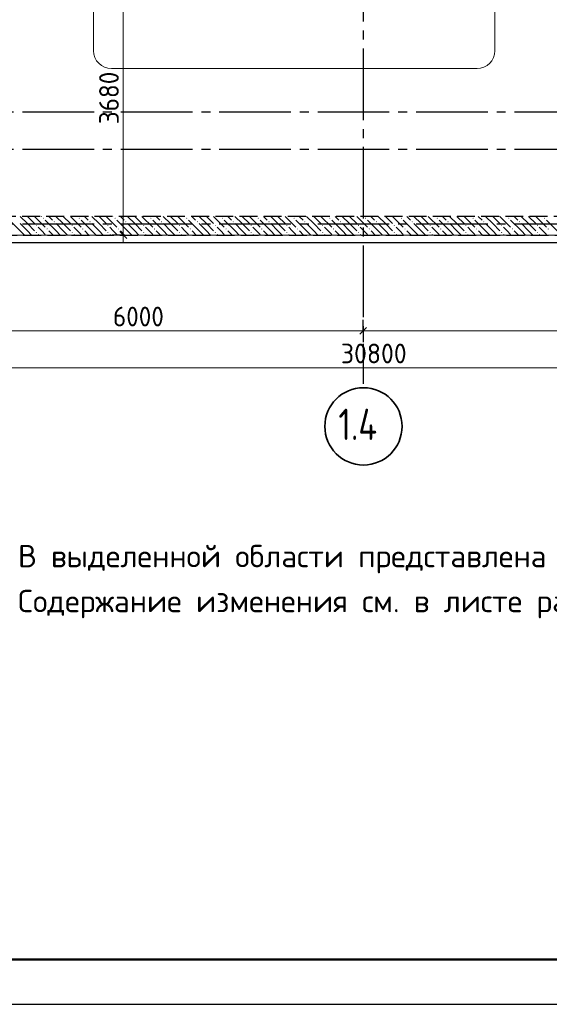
# Model space of a CAD drawing. Header units: millimetres. Extents: x 0 to 50400, y 0 to 35640.
# Tile 10 of 21: x 19908 to 27011, y 0 to 13198. Entities that reach past the tile are written whole.
import ezdxf

# ---------------------------------------------------------------- set-up
doc = ezdxf.new("R2010")
doc.units = ezdxf.units.MM
doc.linetypes.add('______2', pattern=[324, 240, -84])
doc.linetypes.add('______5', pattern=[1320, 960, -120, 120, -120])
for name, color, linetype, lineweight in [('Standard', 7, 'Continuous', 25), ('ЖБ Перекрытие верхний уровень', 7, 'Continuous', 35), ('ЖБ Стена верхний уровень', 7, 'Continuous', 35), ('Общий01', 7, 'Continuous', 13), ('Размерная линия_ общее', 7, 'Continuous', 13)]:
    doc.layers.add(name, color=color, linetype=linetype, lineweight=lineweight)
doc.layers.add('Оси', color=7, linetype='______5', true_color=0x656565)
doc.styles.add('ISOCPEUR', font='txt')

msp = doc.modelspace()

# ---------------------------------------------------------------- hatches: boundary and pattern name
at = {"layer": 'ЖБ Стена верхний уровень', "linetype": 'Continuous', "lineweight": 18, "transparency": 33554687}
for points in [[(20124, 10441), (20132, 10449), (20139, 10441), (20132, 10433)], [(20220, 10537), (20228, 10545), (20235, 10537), (20228, 10529)], [(20364, 10489), (20372, 10497), (20379, 10489), (20372, 10481)], [(20604, 10441), (20612, 10449), (20619, 10441), (20612, 10433)], [(20700, 10537), (20708, 10545), (20715, 10537), (20708, 10529)], [(20844, 10489), (20852, 10497), (20859, 10489), (20852, 10481)], [(21084, 10441), (21092, 10449), (21099, 10441), (21092, 10433)], [(21180, 10537), (21188, 10545), (21195, 10537), (21188, 10529)], [(21324, 10489), (21332, 10497), (21339, 10489), (21332, 10481)], [(21564, 10441), (21572, 10449), (21579, 10441), (21572, 10433)], [(21660, 10537), (21668, 10545), (21675, 10537), (21668, 10529)], [(21804, 10489), (21812, 10497), (21819, 10489), (21812, 10481)], [(22044, 10441), (22052, 10449), (22059, 10441), (22052, 10433)], [(22140, 10537), (22148, 10545), (22155, 10537), (22148, 10529)], [(22284, 10489), (22292, 10497), (22299, 10489), (22292, 10481)], [(22524, 10441), (22532, 10449), (22539, 10441), (22532, 10433)], [(22620, 10537), (22628, 10545), (22635, 10537), (22628, 10529)], [(22764, 10489), (22772, 10497), (22779, 10489), (22772, 10481)], [(23004, 10441), (23012, 10449), (23019, 10441), (23012, 10433)], [(23100, 10537), (23108, 10545), (23115, 10537), (23108, 10529)], [(23244, 10489), (23252, 10497), (23259, 10489), (23252, 10481)], [(23484, 10441), (23492, 10449), (23499, 10441), (23492, 10433)], [(23580, 10537), (23588, 10545), (23595, 10537), (23588, 10529)], [(23724, 10489), (23732, 10497), (23739, 10489), (23732, 10481)], [(23964, 10441), (23972, 10449), (23979, 10441), (23972, 10433)], [(24060, 10537), (24068, 10545), (24075, 10537), (24068, 10529)], [(24204, 10489), (24212, 10497), (24219, 10489), (24212, 10481)], [(24444, 10441), (24452, 10449), (24459, 10441), (24452, 10433)], [(24540, 10537), (24548, 10545), (24555, 10537), (24548, 10529)], [(24684, 10489), (24692, 10497), (24699, 10489), (24692, 10481)], [(24924, 10441), (24932, 10449), (24939, 10441), (24932, 10433)], [(25020, 10537), (25028, 10545), (25035, 10537), (25028, 10529)], [(25164, 10489), (25172, 10497), (25179, 10489), (25172, 10481)], [(25404, 10441), (25412, 10449), (25419, 10441), (25412, 10433)], [(25500, 10537), (25508, 10545), (25515, 10537), (25508, 10529)], [(25644, 10489), (25652, 10497), (25659, 10489), (25652, 10481)], [(25884, 10441), (25892, 10449), (25899, 10441), (25892, 10433)], [(25980, 10537), (25988, 10545), (25995, 10537), (25988, 10529)], [(26124, 10489), (26132, 10497), (26139, 10489), (26132, 10481)], [(26364, 10441), (26372, 10449), (26379, 10441), (26372, 10433)], [(26460, 10537), (26468, 10545), (26475, 10537), (26468, 10529)], [(26604, 10489), (26612, 10497), (26619, 10489), (26612, 10481)], [(26844, 10441), (26852, 10449), (26859, 10441), (26852, 10433)], [(26940, 10537), (26948, 10545), (26955, 10537), (26948, 10529)], [(20124, 10345), (20132, 10353), (20139, 10345), (20132, 10337)], [(20268, 10393), (20276, 10401), (20283, 10393), (20276, 10385)], [(20604, 10345), (20612, 10353), (20619, 10345), (20612, 10337)], [(20748, 10393), (20756, 10401), (20763, 10393), (20756, 10385)], [(21084, 10345), (21092, 10353), (21099, 10345), (21092, 10337)], [(21228, 10393), (21236, 10401), (21243, 10393), (21236, 10385)], [(21564, 10345), (21572, 10353), (21579, 10345), (21572, 10337)], [(21708, 10393), (21716, 10401), (21723, 10393), (21716, 10385)], [(22044, 10345), (22052, 10353), (22059, 10345), (22052, 10337)], [(22188, 10393), (22196, 10401), (22203, 10393), (22196, 10385)], [(22524, 10345), (22532, 10353), (22539, 10345), (22532, 10337)], [(22668, 10393), (22676, 10401), (22683, 10393), (22676, 10385)], [(23004, 10345), (23012, 10353), (23019, 10345), (23012, 10337)], [(23148, 10393), (23156, 10401), (23163, 10393), (23156, 10385)], [(23484, 10345), (23492, 10353), (23499, 10345), (23492, 10337)], [(23628, 10393), (23636, 10401), (23643, 10393), (23636, 10385)], [(23964, 10345), (23972, 10353), (23979, 10345), (23972, 10337)], [(24108, 10393), (24116, 10401), (24123, 10393), (24116, 10385)], [(24444, 10345), (24452, 10353), (24459, 10345), (24452, 10337)], [(24588, 10393), (24596, 10401), (24603, 10393), (24596, 10385)], [(24924, 10345), (24932, 10353), (24939, 10345), (24932, 10337)], [(25068, 10393), (25076, 10401), (25083, 10393), (25076, 10385)], [(25404, 10345), (25412, 10353), (25419, 10345), (25412, 10337)], [(25548, 10393), (25556, 10401), (25563, 10393), (25556, 10385)], [(25884, 10345), (25892, 10353), (25899, 10345), (25892, 10337)], [(26028, 10393), (26036, 10401), (26043, 10393), (26036, 10385)], [(26364, 10345), (26372, 10353), (26379, 10345), (26372, 10337)], [(26508, 10393), (26516, 10401), (26523, 10393), (26516, 10385)], [(26844, 10345), (26852, 10353), (26859, 10345), (26852, 10337)], [(26988, 10393), (26996, 10401), (27003, 10393), (26996, 10385)]]:
    msp.add_hatch(color=7, dxfattribs=at).paths.add_polyline_path(points, flags=16)

# ---------------------------------------------------------------- linework, layer by layer
at = {"layer": 'Standard', "color": 7, "linetype": 'Continuous', "lineweight": 25, "transparency": 33554687}
msp.add_lwpolyline([(0, 0), (50400, 0), (50400, 35640), (0, 35640), (0, 0)], close=True, dxfattribs=at)
at = {"layer": 'Standard', "color": 7, "linetype": 'Continuous', "lineweight": 50, "transparency": 33554687}
msp.add_lwpolyline([(2400, 35040), (49800, 35040), (49800, 600), (2400, 600), (2400, 35040)], close=True, dxfattribs=at)
at = {"layer": 'Standard', "color": 254, "linetype": 'Continuous', "lineweight": -3, "true_color": 0xc4c4ff, "transparency": 33554687}
msp.add_lwpolyline([(7965, 10212), (40388, 10212), (40388, 32712), (7965, 32712), (7965, 10212)], dxfattribs=at)
at = {"layer": 'ЖБ Перекрытие верхний уровень', "color": 7, "linetype": 'Continuous', "lineweight": 18, "transparency": 33554687}
msp.add_line((15565, 10312), (40265, 10312), dxfattribs=at)
at = {"layer": 'ЖБ Стена верхний уровень', "color": 251, "linetype": '______2', "lineweight": -3, "true_color": 0x656565, "transparency": 33554687}
for p, q in [((33465, 10562), (15765, 10562)), ((9265, 10312), (40165, 10312))]:
    msp.add_line(p, q, dxfattribs=at)
at = {"layer": 'ЖБ Стена верхний уровень', "color": 9, "linetype": 'Continuous', "lineweight": 18, "true_color": 0xc7c7c7, "transparency": 33554687}
for p, q in [((20012, 10465), (19914, 10562)), ((20012, 10561), (20108, 10465)), ((20108, 10561), (20252, 10417)), ((20202, 10562), (20204, 10561)), ((20298, 10562), (20348, 10513)), ((20492, 10465), (20394, 10562)), ((20492, 10561), (20588, 10465)), ((20588, 10561), (20732, 10417)), ((20682, 10562), (20684, 10561)), ((20778, 10562), (20828, 10513)), ((20972, 10465), (20874, 10562)), ((20972, 10561), (21068, 10465)), ((21068, 10561), (21212, 10417)), ((21162, 10562), (21164, 10561)), ((21258, 10562), (21308, 10513)), ((21452, 10465), (21354, 10562)), ((21452, 10561), (21548, 10465)), ((21548, 10561), (21692, 10417)), ((21642, 10562), (21644, 10561)), ((21738, 10562), (21788, 10513)), ((21932, 10465), (21834, 10562)), ((21932, 10561), (22028, 10465)), ((22028, 10561), (22172, 10417)), ((22122, 10562), (22124, 10561)), ((22218, 10562), (22268, 10513)), ((22412, 10465), (22314, 10562)), ((22412, 10561), (22508, 10465)), ((22508, 10561), (22652, 10417)), ((22602, 10562), (22604, 10561)), ((22698, 10562), (22748, 10513)), ((22892, 10465), (22794, 10562)), ((22892, 10561), (22988, 10465)), ((22988, 10561), (23132, 10417)), ((23082, 10562), (23084, 10561)), ((23178, 10562), (23228, 10513)), ((23372, 10465), (23274, 10562)), ((23372, 10561), (23468, 10465)), ((23468, 10561), (23612, 10417)), ((23562, 10562), (23564, 10561)), ((23658, 10562), (23708, 10513)), ((23852, 10465), (23754, 10562)), ((23852, 10561), (23948, 10465)), ((23948, 10561), (24092, 10417)), ((24042, 10562), (24044, 10561)), ((24138, 10562), (24188, 10513)), ((24332, 10465), (24234, 10562)), ((24332, 10561), (24428, 10465)), ((24428, 10561), (24572, 10417)), ((24522, 10562), (24524, 10561)), ((24618, 10562), (24668, 10513)), ((24812, 10465), (24714, 10562)), ((24812, 10561), (24908, 10465)), ((24908, 10561), (25052, 10417)), ((25002, 10562), (25004, 10561)), ((25098, 10562), (25148, 10513)), ((25292, 10465), (25194, 10562)), ((25292, 10561), (25388, 10465)), ((25388, 10561), (25532, 10417)), ((25482, 10562), (25484, 10561)), ((25578, 10562), (25628, 10513)), ((25772, 10465), (25674, 10562)), ((25772, 10561), (25868, 10465)), ((25868, 10561), (26012, 10417)), ((25962, 10562), (25964, 10561)), ((26058, 10562), (26108, 10513)), ((26252, 10465), (26154, 10562)), ((26252, 10561), (26348, 10465)), ((26348, 10561), (26492, 10417)), ((26442, 10562), (26444, 10561)), ((26538, 10562), (26588, 10513)), ((26732, 10465), (26634, 10562)), ((26732, 10561), (26828, 10465)), ((26828, 10561), (26972, 10417)), ((26922, 10562), (26924, 10561)), ((19916, 10369), (19772, 10513)), ((19916, 10465), (20012, 10369)), ((20012, 10465), (20108, 10369)), ((20396, 10369), (20252, 10513)), ((20396, 10465), (20492, 10369)), ((20492, 10465), (20588, 10369)), ((20876, 10369), (20732, 10513)), ((20876, 10465), (20972, 10369)), ((20972, 10465), (21068, 10369)), ((21356, 10369), (21212, 10513)), ((21356, 10465), (21452, 10369)), ((21452, 10465), (21548, 10369)), ((21836, 10369), (21692, 10513)), ((21836, 10465), (21932, 10369)), ((21932, 10465), (22028, 10369)), ((22316, 10369), (22172, 10513)), ((22316, 10465), (22412, 10369)), ((22412, 10465), (22508, 10369)), ((22796, 10369), (22652, 10513)), ((22796, 10465), (22892, 10369)), ((22892, 10465), (22988, 10369)), ((23276, 10369), (23132, 10513)), ((23276, 10465), (23372, 10369)), ((23372, 10465), (23468, 10369)), ((23756, 10369), (23612, 10513)), ((23756, 10465), (23852, 10369)), ((23852, 10465), (23948, 10369)), ((24236, 10369), (24092, 10513)), ((24236, 10465), (24332, 10369)), ((24332, 10465), (24428, 10369)), ((24716, 10369), (24572, 10513)), ((24716, 10465), (24812, 10369)), ((24812, 10465), (24908, 10369)), ((25196, 10369), (25052, 10513)), ((25196, 10465), (25292, 10369)), ((25292, 10465), (25388, 10369)), ((25676, 10369), (25532, 10513)), ((25676, 10465), (25772, 10369)), ((25772, 10465), (25868, 10369)), ((26156, 10369), (26012, 10513)), ((26156, 10465), (26252, 10369)), ((26252, 10465), (26348, 10369)), ((26636, 10369), (26492, 10513)), ((26636, 10465), (26732, 10369)), ((26732, 10465), (26828, 10369)), ((27116, 10369), (26972, 10513)), ((19916, 10369), (19972, 10312)), ((20012, 10369), (20068, 10312)), ((20204, 10369), (20156, 10417)), ((20156, 10321), (20164, 10312)), ((20252, 10321), (20204, 10369)), ((20300, 10369), (20356, 10312)), ((20396, 10369), (20452, 10312)), ((20492, 10369), (20548, 10312)), ((20684, 10369), (20636, 10417)), ((20636, 10321), (20644, 10312)), ((20732, 10321), (20684, 10369)), ((20780, 10369), (20836, 10312)), ((20876, 10369), (20932, 10312)), ((20972, 10369), (21028, 10312)), ((21164, 10369), (21116, 10417)), ((21116, 10321), (21124, 10312)), ((21212, 10321), (21164, 10369)), ((21260, 10369), (21316, 10312)), ((21356, 10369), (21412, 10312)), ((21452, 10369), (21508, 10312)), ((21644, 10369), (21596, 10417)), ((21596, 10321), (21604, 10312)), ((21692, 10321), (21644, 10369)), ((21740, 10369), (21796, 10312)), ((21836, 10369), (21892, 10312)), ((21932, 10369), (21988, 10312)), ((22124, 10369), (22076, 10417)), ((22076, 10321), (22084, 10312)), ((22172, 10321), (22124, 10369)), ((22220, 10369), (22276, 10312)), ((22316, 10369), (22372, 10312)), ((22412, 10369), (22468, 10312)), ((22604, 10369), (22556, 10417)), ((22556, 10321), (22564, 10312)), ((22652, 10321), (22604, 10369)), ((22700, 10369), (22756, 10312)), ((22796, 10369), (22852, 10312)), ((22892, 10369), (22948, 10312)), ((23084, 10369), (23036, 10417)), ((23036, 10321), (23044, 10312)), ((23132, 10321), (23084, 10369)), ((23180, 10369), (23236, 10312)), ((23276, 10369), (23332, 10312)), ((23372, 10369), (23428, 10312)), ((23564, 10369), (23516, 10417)), ((23516, 10321), (23524, 10312)), ((23612, 10321), (23564, 10369)), ((23660, 10369), (23716, 10312)), ((23756, 10369), (23812, 10312)), ((23852, 10369), (23908, 10312)), ((24044, 10369), (23996, 10417)), ((23996, 10321), (24004, 10312)), ((24092, 10321), (24044, 10369)), ((24140, 10369), (24196, 10312)), ((24236, 10369), (24292, 10312)), ((24332, 10369), (24388, 10312)), ((24524, 10369), (24476, 10417)), ((24476, 10321), (24484, 10312)), ((24572, 10321), (24524, 10369)), ((24620, 10369), (24676, 10312)), ((24716, 10369), (24772, 10312)), ((24812, 10369), (24868, 10312)), ((25004, 10369), (24956, 10417)), ((24956, 10321), (24964, 10312)), ((25052, 10321), (25004, 10369)), ((25100, 10369), (25156, 10312)), ((25196, 10369), (25252, 10312)), ((25292, 10369), (25348, 10312)), ((25484, 10369), (25436, 10417)), ((25436, 10321), (25444, 10312)), ((25532, 10321), (25484, 10369)), ((25580, 10369), (25636, 10312)), ((25676, 10369), (25732, 10312)), ((25772, 10369), (25828, 10312)), ((25964, 10369), (25916, 10417)), ((25916, 10321), (25924, 10312)), ((26012, 10321), (25964, 10369)), ((26060, 10369), (26116, 10312)), ((26156, 10369), (26212, 10312)), ((26252, 10369), (26308, 10312)), ((26444, 10369), (26396, 10417)), ((26396, 10321), (26404, 10312)), ((26492, 10321), (26444, 10369)), ((26540, 10369), (26596, 10312)), ((26636, 10369), (26692, 10312)), ((26732, 10369), (26788, 10312)), ((26924, 10369), (26876, 10417)), ((26876, 10321), (26884, 10312)), ((26972, 10321), (26924, 10369))]:
    msp.add_line(p, q, dxfattribs=at)
at = {"layer": 'Общий01', "color": 240, "linetype": 'Continuous', "lineweight": 18, "transparency": 33554687}
for p, q in [((20898, 12783), (20898, 25814)), ((26281, 25814), (26281, 12783)), ((26041, 12543), (21138, 12543))]:
    msp.add_line(p, q, dxfattribs=at)
for centre, start, end in [((21138, 12783), 180, 270), ((26041, 12783), 270, 0)]:
    msp.add_arc(centre, 240, start, end, dxfattribs=at)
at = {"layer": 'Оси', "color": 8, "linetype": '______5', "lineweight": -3, "transparency": 33554687}
for p, q in [((24515, 32612), (24515, 8317)), ((8065, 11962), (42963, 11962)), ((8065, 11462), (42963, 11462)), ((8065, 10462), (42963, 10462))]:
    msp.add_line(p, q, dxfattribs=at)
at = {"layer": 'Оси', "color": 7, "linetype": 'Continuous', "lineweight": 35, "transparency": 33554687}
msp.add_circle((24518, 7747), 518, dxfattribs=at)
at = {"layer": 'Размерная линия_ общее', "color": 7, "linetype": 'Continuous', "lineweight": -3, "transparency": 33554687}
for p, q in [((21298, 10312), (21148, 10312)), ((21298, 10312), (21448, 10312)), ((21298, 10312), (21315, 10312)), ((24515, 9027), (24515, 9177)), ((24515, 9027), (24515, 8877))]:
    msp.add_line(p, q, dxfattribs=at)
at = {"layer": 'Размерная линия_ общее', "color": 7, "linetype": 'Continuous', "lineweight": 25, "transparency": 33554687}
for p, q in [((21343, 10267), (21253, 10357)), ((24470, 8982), (24560, 9072))]:
    msp.add_line(p, q, dxfattribs=at)
at = {"layer": 'Размерная линия_ общее', "color": 7, "linetype": 'Continuous', "lineweight": 13, "transparency": 33554687}
for p, q in [((21298, 10312), (21298, 10222)), ((18515, 9027), (24515, 9027)), ((24515, 9027), (30215, 9027)), ((9265, 8532), (40065, 8532))]:
    msp.add_line(p, q, dxfattribs=at)
msp.add_lwpolyline([(21298, 10312), (21298, 11704), (21298, 11704), (21298, 13855)], dxfattribs=at)

# ---------------------------------------------------------------- texts
at = {"layer": 'Standard', "color": 7, "linetype": 'Continuous', "lineweight": 18, "transparency": 33554687, "insert": (19886, 6158), "char_height": 300, "width": 13865.25, "attachment_point": 1, "line_spacing_factor": 1.204819}
msp.add_mtext('\\A1;{\\fISOCPEUR|i0|b0;\\H300.000000;\\W1.000000;\\C7;В выделенной области представлена замененная ( актуальная) версия.}\\P{\\fISOCPEUR|i0|b0;\\H300.000000;\\W1.000000;\\C7;Содержание изменения см. в листе разрешения на внесение изменений}\\P', dxfattribs=at)
at = {"layer": 'Оси', "color": 7, "linetype": 'Continuous', "lineweight": 35, "transparency": 33554687, "insert": (24182, 7564), "char_height": 420, "width": 839.61, "attachment_point": 7, "style": 'ISOCPEUR'}
msp.add_mtext('\\W0.80;1.4', dxfattribs=at)
at = {"layer": 'Размерная линия_ общее', "color": 7, "linetype": 'Continuous', "lineweight": 25, "transparency": 33554687, "insert": (21238, 11797), "char_height": 264, "width": 861.72, "attachment_point": 7, "rotation": 90, "style": 'ISOCPEUR'}
msp.add_mtext('\\W0.93;3680', dxfattribs=at)
at = {"layer": 'Размерная линия_ общее', "color": 7, "linetype": 'Continuous', "lineweight": 25, "transparency": 33554687, "char_height": 264, "attachment_point": 7, "style": 'ISOCPEUR'}
for s, insert, width in [('\\W0.93;6000', (21159, 9087), 861.71), ('\\W0.95;30800', (24216, 8592), 1048.03)]:
    msp.add_mtext(s, dxfattribs=dict(at, insert=insert, width=width))

doc.saveas('drawing.dxf')
